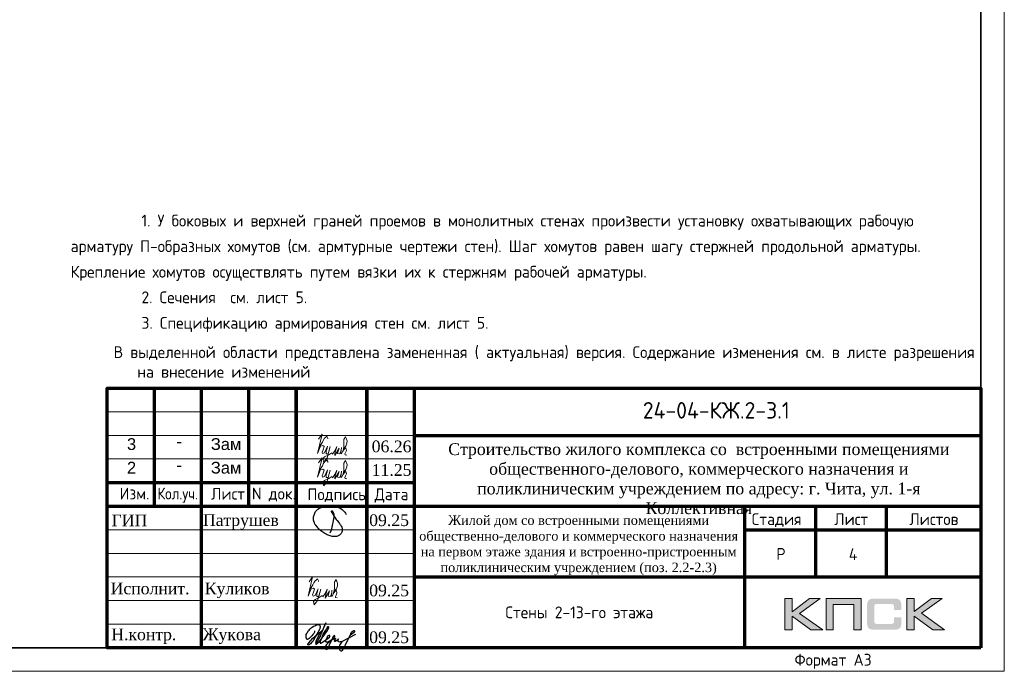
# Model space of a CAD drawing. Header units: millimetres. Extents: x 247266 to 730847, y -636031 to 10052.
# Tile 190 of 196: x 471466 to 492318, y -191799 to -177988. Entities that reach past the tile are written whole.
import ezdxf
from ezdxf.enums import TextEntityAlignment as Align

# ---------------------------------------------------------------- set-up
doc = ezdxf.new("R2010")
doc.units = ezdxf.units.MM
for name, color, linetype in [('PDF7_Text', 7, 'Continuous'), ('PDF8_Text', 7, 'Continuous'), ('Исправления', 1, 'Continuous'), ('РАЗМЕРЫ', 7, 'Continuous'), ('Рамка печать', 7, 'Continuous'), ('ТОЛСТЫЕ_ОСНОВНЫЕ', 7, 'Continuous')]:
    doc.layers.add(name, color=color, linetype=linetype)
for name, color, linetype, lineweight in [('Выноски', 7, 'Continuous', 20), ('размер', 7, 'Continuous', 25), ('Рамка', 7, 'Continuous', 70), ('Текст', 7, 'Continuous', 25), ('ТОНКИЕ', 7, 'Continuous', 9)]:
    doc.layers.add(name, color=color, linetype=linetype, lineweight=lineweight)
doc.styles.add('PDF Times New Roman', font='times.ttf')
doc.styles.get("Standard").update_dxf_attribs({"font": 'arial.ttf'})
doc.styles.add('style1', font='GOST_Common.ttf', dxfattribs={"height": 500})
doc.styles.add('ГОСТ', font='GOST_Common.ttf')

# ---------------------------------------------------------------- blocks, each defined once
blk = doc.blocks.new('11')
at = {"layer": 'Выноски'}
for p, q in [((47944, 66700), (47962, 66737)), ((47962, 66737), (47989, 66781)), ((47989, 66781), (48016, 66806)), ((48016, 66806), (48038, 66823)), ((48038, 66823), (48060, 66786)), ((48060, 66786), (48058, 66769)), ((47885, 66608), (47944, 66700))]:
    blk.add_line(p, q, dxfattribs=at)
blk.add_lwpolyline([(47863, 66761), (47937, 66865), (47843, 66458), (47885, 66564), (47905, 66616), (47954, 66628), (47979, 66606), (47957, 66539), (47937, 66487), (47947, 66458), (47991, 66470), (48051, 66611), (48041, 66569), (48023, 66505), (48023, 66448), (48065, 66448), (48090, 66529), (48110, 66608), (48043, 66369), (47972, 66275), (47954, 66344), (47991, 66389), (48078, 66431), (48142, 66470), (48154, 66441), (48204, 66512), (48246, 66606), (48209, 66455), (48204, 66418), (48295, 66574), (48265, 66463), (48265, 66455), (48312, 66453), (48342, 66529), (48347, 66584), (48337, 66465), (48349, 66453), (48401, 66569), (48443, 66616), (48461, 66678), (48466, 66727), (48436, 66811), (48399, 66754), (48399, 66618), (48389, 66549), (48374, 66507), (48416, 66564), (48441, 66576), (48451, 66524), (48433, 66482), (48419, 66453), (48424, 66428), (48458, 66421)], dxfattribs=at)
blk = doc.blocks.new('яяя')
at = {"lineweight": 30}
for points in [[(345424, 110432), (345425, 110410), (345424, 110397), (345417, 110379), (345406, 110350), (345390, 110319), (345357, 110275), (345310, 110221), (345265, 110176), (345198, 110110), (345161, 110077), (345133, 110066), (345116, 110066), (345102, 110075), (345090, 110091), (345082, 110115), (345074, 110146), (345066, 110182), (345064, 110206), (345067, 110234), (345077, 110278), (345095, 110320), (345114, 110361), (345134, 110395), (345159, 110428), (345195, 110469), (345228, 110506), (345284, 110560), (345331, 110595), (345379, 110625), (345435, 110648), (345486, 110670), (345532, 110686), (345573, 110696), (345605, 110698), (345621, 110695), (345635, 110687), (345648, 110671), (345656, 110649), (345659, 110625), (345659, 110583), (345656, 110553), (345647, 110523), (345635, 110489), (345387, 110033), (345349, 109985), (345311, 109948), (345247, 109889), (345209, 109858), (345192, 109844), (345180, 109837), (345157, 109833), (345150, 109835), (345140, 109842), (345135, 109856), (345138, 109881), (345148, 109892), (345183, 109930), (345267, 110024), (345343, 110105), (345455, 110213), (345617, 110343), (345775, 110456), (345811, 110526), (345838, 110607), (345890, 110740), (345902, 110771), (345698, 110295), (345672, 110226), (345626, 110132), (345572, 110032), (345518, 109953), (345481, 109918), (345497, 110001), (345567, 110147), (345655, 110301), (345760, 110442)], [(345481, 109918), (345476, 109896), (345475, 109874), (345485, 109861), (345506, 109866), (345539, 109891), (345632, 109983), (345968, 110450), (346022, 110527), (346029, 110560), (346027, 110579), (346026, 110590), (346010, 110605), (345993, 110609), (345975, 110601), (345962, 110584), (345954, 110562), (345857, 110421), (345783, 110292), (345741, 110183), (345701, 110079), (345665, 109985), (345660, 109952), (345666, 109929), (345669, 109915), (345682, 109910), (345702, 109914), (345735, 109941), (345846, 110007), (346065, 110160), (346075, 110193), (346070, 110217), (346066, 110236), (346052, 110241), (346030, 110241), (346007, 110228), (345978, 110203), (345960, 110164), (345892, 110010), (345895, 109986), (345904, 109966), (345925, 109964), (345969, 109968), (346045, 110000), (346218, 110114), (346261, 110154), (346280, 110184), (346282, 110210), (346278, 110225), (346263, 110229), (346241, 110222), (346220, 110198), (346162, 110049), (345989, 109904), (345932, 109849), (345906, 109805), (345891, 109739), (345890, 109690), (345899, 109652), (345924, 109647), (345956, 109655), (345980, 109674), (346058, 109838), (346158, 110046), (346261, 110098), (346314, 110120), (346292, 110079), (346269, 110036), (346261, 110008), (346267, 109998), (346293, 109998), (346363, 110039), (346445, 110095), (346421, 110068), (346414, 110040), (346407, 110011), (346416, 109990), (346466, 109972), (346509, 109977), (346574, 109984), (347172, 110293)], [(346586, 109971), (346543, 109917), (346509, 109873), (346489, 109825), (346475, 109767), (346472, 109710), (346478, 109675), (346485, 109641), (346501, 109621), (346517, 109602), (346542, 109589), (346568, 109592), (346605, 109620), (346680, 109731), (346736, 109842), (346865, 110115), (346962, 110290), (346969, 110318), (346979, 110360), (347013, 110403), (347056, 110434), (347091, 110450), (347109, 110450), (347121, 110434), (347115, 110405), (347072, 110355), (347012, 110307), (346924, 110222)]]:
    blk.add_lwpolyline(points, dxfattribs=at)
blk = doc.blocks.new('Патрушев')
at = {"color": 5, "lineweight": 25}
blk.add_lwpolyline([(58.5, -35.09), (59.7, -31.98), (60.22, -29.81), (60.47, -28.76), (60.76, -27.56), (61.06, -26.32), (61.37, -24.67), (61.64, -22.98), (61.77, -21.63), (61.83, -20.46), (61.74, -19.5), (61.5, -18.56), (61.27, -17.93), (60.96, -17.34), (60.63, -16.86), (60.45, -16.66), (60.39, -16.62), (60.25, -16.53), (60.03, -16.42), (59.74, -16.36), (59.56, -16.39), (59.41, -16.5), (59.32, -16.73), (59.32, -16.96), (59.41, -17.15), (61.8, -21.04), (63.12, -22.91), (63.7, -23.61), (64.53, -24.59), (65.48, -25.87), (66.43, -27.07), (66.87, -27.73), (67.42, -28.44), (67.68, -28.93), (68, -29.52), (68.38, -30.41), (68.65, -31), (68.82, -31.71), (68.89, -32.2), (68.93, -32.68), (68.9, -33.35), (68.81, -33.79), (68.57, -34.59), (68.27, -35.18), (67.92, -35.7), (67.56, -36.23), (66.92, -36.75), (66.44, -37.14), (65.93, -37.49), (65.34, -37.85), (64.79, -38.12), (64.12, -38.33), (63.56, -38.4), (62.54, -38.51), (61.58, -38.47), (60.89, -38.38), (60.1, -38.27), (59.25, -38.05), (58.41, -37.75), (57.66, -37.55), (56.61, -37.27), (55.88, -36.92), (54.92, -36.35), (53.85, -35.72), (53.05, -35.25), (52.17, -34.73), (51.27, -34.08), (50.13, -33.27), (49.09, -32.31), (47.96, -31.09), (47.07, -29.92), (46.05, -28.68), (45.23, -27.65), (44.74, -26.54), (44.28, -25.09), (44.05, -24.29), (43.98, -23.29), (43.94, -22.47), (43.99, -21.49), (44.18, -20.57), (44.46, -19.97), (44.74, -19.1), (45.02, -18.24), (45.49, -17.42), (45.85, -16.92), (46.39, -16.14), (46.99, -15.53), (47.83, -14.81), (48.65, -14.29), (49.43, -13.79), (50.53, -13.27), (51.57, -12.89), (52.65, -12.48), (54.17, -12.1), (55.44, -11.87), (56.95, -11.79), (58.35, -11.79), (59.63, -11.91), (61, -12.05), (62.71, -12.35), (64.46, -12.88), (66.16, -13.58), (67.55, -14.27), (68.88, -15.13), (70.02, -16.25), (71.14, -17.49), (71.67, -18.26), (72.28, -19.27)], dxfattribs=at)
blk = doc.blocks.new('штамп кж1.1')
at = {"layer": 'Рамка печать', "lineweight": 20}
h = blk.add_hatch(color=0, dxfattribs=at)
h.paths.add_polyline_path([(419458, -85094), (419234, -85094), (418867, -85370), (418867, -85094), (418712, -85094), (418712, -85757), (418867, -85757), (418867, -85466), (419264, -85757), (419512, -85757), (419019, -85406)])
h.paths.add_polyline_path([(419737, -85219), (420175, -85219), (420175, -85757), (420329, -85757), (420329, -85094), (420165, -85094), (419583, -85094), (419583, -85251), (419583, -85757), (419737, -85757)])
h.paths.add_polyline_path([(421451, -85091), (421295, -85091), (421295, -85754), (421451, -85754), (421451, -85462), (421847, -85754), (422095, -85754), (421602, -85403), (422041, -85091), (421818, -85091), (421451, -85367)])
blk.add_hatch(color=204, dxfattribs=at).paths.add_polyline_path([(421166, -85165), (421164, -85157), (421161, -85151), (421158, -85145), (421154, -85139), (421151, -85134), (421147, -85129), (421143, -85124), (421139, -85120), (421133, -85117), (421128, -85113), (421122, -85109), (421115, -85107), (421108, -85104), (421100, -85101), (421093, -85099), (421075, -85096), (421056, -85093), (421035, -85092), (421012, -85091), (420617, -85091), (420594, -85092), (420573, -85093), (420553, -85096), (420536, -85099), (420528, -85102), (420521, -85104), (420514, -85107), (420508, -85110), (420502, -85113), (420496, -85117), (420491, -85120), (420486, -85124), (420482, -85129), (420478, -85134), (420474, -85139), (420471, -85145), (420468, -85151), (420466, -85158), (420463, -85165), (420461, -85172), (420457, -85188), (420455, -85206), (420453, -85226), (420453, -85248), (420453, -85596), (420453, -85618), (420455, -85638), (420457, -85656), (420461, -85673), (420463, -85680), (420466, -85687), (420468, -85694), (420471, -85700), (420474, -85705), (420478, -85711), (420482, -85716), (420486, -85720), (420491, -85725), (420496, -85728), (420502, -85731), (420508, -85735), (420514, -85738), (420521, -85740), (420528, -85743), (420536, -85745), (420553, -85749), (420573, -85751), (420594, -85753), (420617, -85754), (421012, -85754), (421035, -85753), (421056, -85752), (421075, -85749), (421092, -85746), (421100, -85743), (421108, -85741), (421115, -85738), (421122, -85735), (421128, -85732), (421133, -85728), (421139, -85725), (421143, -85720), (421147, -85716), (421151, -85711), (421154, -85706), (421158, -85700), (421161, -85694), (421164, -85688), (421166, -85680), (421169, -85673), (421172, -85656), (421175, -85639), (421176, -85618), (421177, -85596), (421177, -85487), (421022, -85487), (421022, -85576), (421022, -85582), (421021, -85588), (421020, -85594), (421019, -85599), (421017, -85604), (421015, -85608), (421012, -85612), (421008, -85616), (421005, -85619), (421001, -85622), (420996, -85624), (420991, -85626), (420987, -85627), (420981, -85628), (420974, -85628), (420968, -85629), (420649, -85629), (420644, -85628), (420639, -85628), (420635, -85626), (420631, -85624), (420627, -85621), (420624, -85618), (420620, -85615), (420617, -85611), (420615, -85607), (420613, -85603), (420611, -85598), (420609, -85593), (420607, -85584), (420607, -85574), (420607, -85256), (420607, -85250), (420607, -85245), (420609, -85240), (420610, -85235), (420611, -85231), (420613, -85228), (420616, -85225), (420619, -85221), (420622, -85218), (420626, -85216), (420630, -85214), (420634, -85212), (420639, -85211), (420643, -85210), (420649, -85210), (420654, -85210), (420968, -85210), (420974, -85210), (420981, -85210), (420986, -85212), (420991, -85213), (420996, -85215), (421000, -85217), (421004, -85220), (421008, -85223), (421011, -85227), (421014, -85231), (421017, -85235), (421019, -85240), (421020, -85245), (421021, -85250), (421022, -85257), (421022, -85263), (421022, -85336), (421177, -85336), (421177, -85248), (421176, -85226), (421175, -85206), (421172, -85188), (421168, -85172)])
at = {"layer": 'Рамка', "color": 7}
for p, q in [((405358, -83134), (405358, -80634)), ((407358, -83134), (407358, -80634)), ((410858, -81634), (422858, -81634)), ((404358, -82634), (410858, -82634)), ((404358, -83134), (422858, -83134)), ((419358, -83134), (419358, -84634)), ((420858, -83134), (420858, -84634)), ((417858, -83634), (422858, -83634)), ((417858, -83634), (422858, -83634)), ((410858, -84634), (422858, -84634))]:
    blk.add_line(p, q, dxfattribs=at)
at = {"layer": 'Рамка'}
for p, q in [((406358, -86134), (406358, -80634)), ((408358, -86134), (408358, -80634)), ((408358, -80634), (408358, -86134)), ((409858, -80634), (409858, -86134)), ((409858, -86134), (409858, -80634)), ((410858, -80634), (410858, -86134)), ((417858, -83134), (417858, -86134))]:
    blk.add_line(p, q, dxfattribs=at)
at = {"layer": 'Рамка', "color": 7, "lineweight": 15}
for p, q in [((404358, -81134), (410858, -81134)), ((404358, -81634), (410858, -81634)), ((404358, -82134), (410858, -82134)), ((404358, -83634), (410858, -83634)), ((404358, -84134), (410858, -84134)), ((404358, -84634), (410858, -84634)), ((404358, -85134), (410858, -85134)), ((404358, -85634), (410858, -85634))]:
    blk.add_line(p, q, dxfattribs=at)
at = {"layer": 'Рамка'}
blk.add_lwpolyline([(422858, -86134), (404358, -86134), (404358, -80634), (422858, -80634)], close=True, dxfattribs=at)
at = {"layer": 'Рамка печать', "color": 0, "lineweight": 20}
for points in [[(418712, -85757), (418712, -85094), (418867, -85094), (418867, -85370), (419234, -85094), (419458, -85094), (419019, -85406), (419512, -85757), (419264, -85757), (418867, -85466), (418867, -85757), (418712, -85757)], [(419737, -85757), (419737, -85219), (420175, -85219), (420175, -85757), (420329, -85757), (420329, -85094), (420165, -85094), (419583, -85094), (419583, -85251), (419583, -85757), (419737, -85757)], [(421295, -85754), (421295, -85091), (421451, -85091), (421451, -85367), (421818, -85091), (422041, -85091), (421602, -85403), (422095, -85754), (421847, -85754), (421451, -85462), (421451, -85754), (421295, -85754)]]:
    blk.add_lwpolyline(points, close=True, dxfattribs=at)
at = {"color": 5, "xscale": 24.5, "yscale": 24.5, "zscale": 24.5}
blk.add_blockref('Патрушев', (407651, -82836), dxfattribs=at)
at = {"color": 2, "lineweight": 60, "xscale": 0.5, "yscale": 0.5, "zscale": 0.5}
blk.add_blockref('яяя', (236038, -140993), dxfattribs=at)
at = {"layer": 'Выноски', "color": 0}
blk.add_blockref('11', (360773, -151499), dxfattribs=at)
at = {"layer": 'PDF7_Text', "char_height": 248, "attachment_point": 7, "style": 'PDF Times New Roman'}
for s, insert in [('Патрушев', (406387, -83634)), ('09.25', (409908, -83561)), ('09.25', (409908, -85050)), ('Жукова', (406381, -86056)), ('09.25', (409908, -86042))]:
    blk.add_mtext(s, dxfattribs=dict(at, insert=insert))
at = {"layer": 'PDF7_Text', "insert": (406426, -85084), "char_height": 247.95, "attachment_point": 7, "style": 'PDF Times New Roman'}
blk.add_mtext_dynamic_manual_height_columns('{\\C256;Куликов}', width=2000, gutter_width=1250, heights=[0], dxfattribs=at)
at = {"layer": 'PDF8_Text', "char_height": 248, "attachment_point": 7, "style": 'PDF Times New Roman'}
for s, insert in [('ГИП', (404451, -83561)), ('Исполнит.', (404432, -85007)), ('Н.контр.', (404445, -86056))]:
    blk.add_mtext(s, dxfattribs=dict(at, insert=insert))
at = {"layer": 'Текст', "color": 7, "style": 'ГОСТ'}
blk.add_text('24-04-КЖ.2-3.1', height=350, dxfattribs=at).set_placement((417259, -81103), align=Align.MIDDLE_CENTER)
for s, p in [('Изм.', (404622, -82993)), ('Лист', (406561, -82996)), ('N док.', (407423, -82993)), ('Подпись', (408601, -83008)), ('Дата', (410023, -83008)), ('Стадия', (418009, -83534)), ('Лист', (419758, -83534)), ('Листов', (421350, -83534)), ('Р', (418530, -84272))]:
    blk.add_text(s, height=250, dxfattribs=at).set_placement(p)
at = {"layer": 'Текст', "color": 7, "style": 'ГОСТ', "width": 0.9}
blk.add_text('Кол.уч.', height=250, dxfattribs=at).set_placement((405423, -82992))
at = {"layer": 'Текст', "color": 7, "attachment_point": 1, "style": 'ГОСТ'}
for s, width, heights, insert, char_height in [('\\pxqc;{\\fTimes New Roman|b0|i0|c204|p18;\\C256;Строительство жилого комплекса со  встроенными помещениями общественного-делового, коммерческого назначения и поликлиническим учреждением по адресу: г. Чита, ул. 1-я Коллективная}', 11543.07, [0], (411117, -81801), 250), ('\\pxqc;{\\fTimes New Roman|b0|i0|c204|p18;\\C256;Жилой дом со встроенными помещениями общественно-делового и коммерческого назначения на первом этаже здания и встроенно-пристроенным поликлиническим учреждением (поз. 2.2-2.3)\\P}', 7000, [1500], (410844, -83331), 200)]:
    blk.add_mtext_dynamic_manual_height_columns(s, width=width, gutter_width=12.5, heights=heights, dxfattribs=dict(at, insert=insert, char_height=char_height))
blk = doc.blocks.new('*U3689')
at = {"layer": 'ТОЛСТЫЕ_ОСНОВНЫЕ', "lineweight": 35}
blk.add_lwpolyline([(20, 5), (415, 5), (415, 292), (20, 292)], close=True, dxfattribs=at)
at = {"layer": 'ТОНКИЕ'}
blk.add_lwpolyline([(0, 0), (420, 0), (420, 297), (0, 297)], close=True, dxfattribs=at)
at = {"layer": 'Текст', "style": 'style1'}
blk.add_text('Формат А3', height=2.5, dxfattribs=at).set_placement((375.57, 1.2))

msp = doc.modelspace()

# ---------------------------------------------------------------- block references
at = {"xscale": 100, "yscale": 100, "zscale": 100}
msp.add_blockref('*U3689', (450317.95, -191798.76, 3100), dxfattribs=at)
at = {"layer": 'Выноски'}
for p in [(429933.25, -253640.75, 3100), (429933.25, -254140.75, 3100)]:
    msp.add_blockref('11', p, dxfattribs=at)
at = {"layer": 'размер'}
msp.add_blockref('штамп кж1.1', (68959.63, -105164.53, 3100), dxfattribs=at)

# ---------------------------------------------------------------- texts
at = {"layer": 'PDF7_Text', "char_height": 247.953, "attachment_point": 7, "style": 'PDF Times New Roman'}
for s, insert in [('06.26', (478920.68, -187161.31, 3100)), ('11.25', (478920.68, -187661.31, 3100))]:
    msp.add_mtext(s, dxfattribs=dict(at, insert=insert))
at = {"layer": 'Выноски', "insert": (472545.09, -181580.41, 3100), "char_height": 250, "attachment_point": 1, "style": 'ГОСТ'}
msp.add_mtext_dynamic_manual_height_columns('\\pxi6,sm1.3;\\P1. У боковых и верхней граней проемов в монолитных стенах произвести установку охватывающих рабочую арматуру П-образных хомутов (см. армтурные чертежи стен). Шаг хомутов равен шагу стержней продольной арматуры. Крепление хомутов осуществлять путем вязки их к стержням рабочей арматуры.\\P2. Сечения  см. лист 5.\\P3. Спецификацию армирования стен см. лист 5.', width=18219.6597, gutter_width=1250, heights=[0], dxfattribs=at)
at = {"layer": 'Исправления', "insert": (473455.41, -184908.86), "char_height": 250, "width": 18219.6597, "attachment_point": 1, "style": 'ГОСТ'}
msp.add_mtext('\\pxi-2,l2,sm1;В выделенной области представлена замененная ( актуальная) версия. Содержание изменения см. в листе разрешения на внесение изменений', dxfattribs=at)
at = {"layer": 'РАЗМЕРЫ', "char_height": 250, "width": 725.0085, "attachment_point": 1}
for s, insert in [('3', (473737.61, -186857.72, 3100)), ('-', (474785.14, -186799.33, 3100)), ('Зам', (475514.06, -186857.72, 3100)), ('2', (473737.61, -187357.72, 3100)), ('-', (474785.14, -187299.33, 3100)), ('Зам', (475514.06, -187357.72, 3100))]:
    msp.add_mtext(s, dxfattribs=dict(at, insert=insert))
at = {"layer": 'Текст', "char_height": 250, "attachment_point": 1, "style": 'ГОСТ'}
for s, insert in [('\\pxqcsm1.5000;\\P4', (485615.85, -188565.89)), ('\\pxsm1.5,qc;\\PСтены 2-13-го этажа', (479817.95, -189798.76, 3100))]:
    msp.add_mtext_dynamic_manual_height_columns(s, width=7000, gutter_width=12.5, heights=[1500], dxfattribs=dict(at, insert=insert))

doc.saveas('drawing.dxf')
